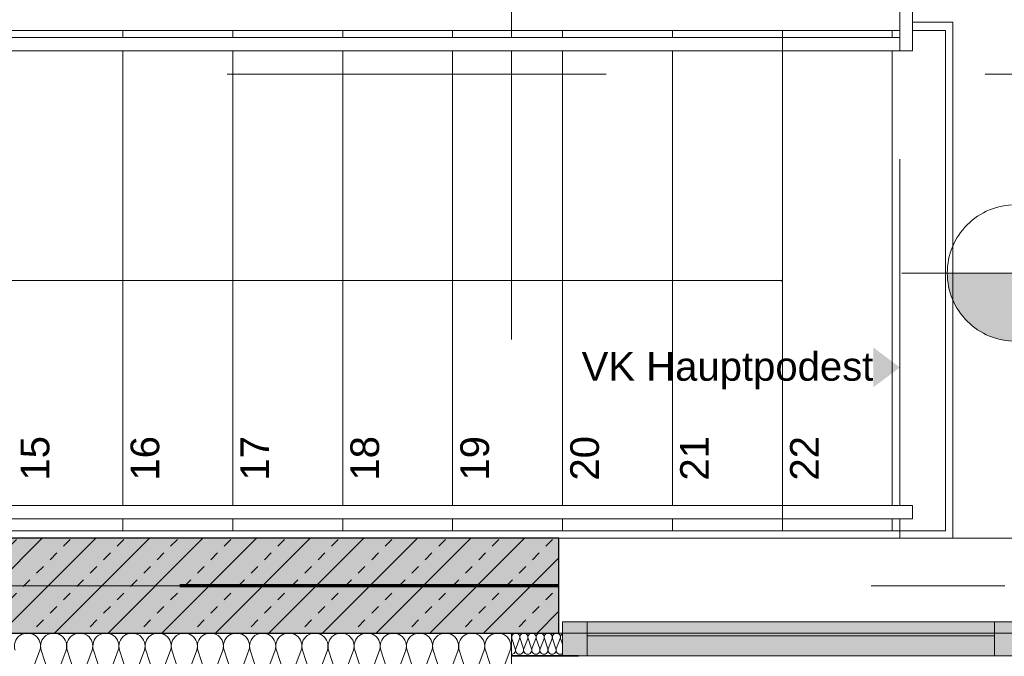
# Model space of a CAD drawing. Header units: metres. Extents: x -45 to 152, y -127 to 99.
# Tile 136 of 256: x -20.2 to -17.6, y -21.79 to -20.11. Entities that reach past the tile are written whole.
import ezdxf
from ezdxf.enums import TextEntityAlignment as Align

# ---------------------------------------------------------------- set-up
doc = ezdxf.new("R2010")
doc.units = ezdxf.units.M
doc.header["$PDMODE"] = 1
doc.header["$PDSIZE"] = -2
for name, pattern in [('Achsen 01', [5.291531, 3.175, -1.058062, 0.352704, -0.705764]), ('gestrichelt - 01', [2, 1, -1]), ('Raster 01', [2, 1, -1])]:
    doc.linetypes.add(name, pattern=pattern)
doc.layers.get('0').update_dxf_attribs({"lineweight": 25})
for name, color, linetype, lineweight, true_color in [('013_Beton und Stahlbetonarbeiten-000 Brüstung', 7, 'Continuous', 9, 0xa6a6a6), ('013_Beton und Stahlbetonarbeiten-000 Sichtbeton-331 tragende Au', 5, 'Continuous', 5, 0x0000ff), ('013_Beton und Stahlbetonarbeiten-000 Sichtbeton-334 Außenwandöf', 5, 'Continuous', 5, 0x0000ff), ('013_Beton und Stahlbetonarbeiten-350 Stahlbeton Treppe Ansicht', 7, 'Continuous', 9, 0xa6a6a6), ('014_Fassadenarbeiten-330 mineralische Dämmung', 7, 'Continuous', 9, 0x666666), ('032_Metallarbeiten-Fenster', 7, 'Continuous', 13, 0x444444), ('AV1-Achsen', 1, 'Achsen 01', 18, 0xff0000), ('AV1-Raster', 7, 'Raster 01', 9, 0xa6a6a6)]:
    doc.layers.add(name, color=color, linetype=linetype, lineweight=lineweight, true_color=true_color)
for name, color, linetype, lineweight in [('013_Beton und Stahlbetonarbeiten-330 Außenwände', 7, 'Continuous', 25), ('031_Metallbauarbeiten-340 Treppen Geländer', 7, 'Continuous', 9), ('_1.35m (3D)', 7, 'Continuous', 9), ('_GRU (2D)', 7, 'Continuous', 9), ('_OG 2 (2D)', 7, 'Continuous', 9), ('AV1-Brandschutzkonzept-Brandschutzkonzept', 7, 'Continuous', 5), ('Bemaßung-Bemaßung', 7, 'Continuous', 9), ('Keine', 7, 'Continuous', 9)]:
    doc.layers.add(name, color=color, linetype=linetype, lineweight=lineweight)
doc.layers.get('0').freeze()
doc.styles.add('Arial', font='arial.ttf')
doc.dimstyles.new('COE 50', dxfattribs={"dimtxt": 126.090495, "dimasz": 0.001414, "dimexe": 0.001, "dimexo": 0.01, "dimgap": 0.001, "dimtad": 1, "dimdec": 3, "dimtxsty": 'Arial', "dimblk": 'VW_SLASH-4', "dimblk1": 'VW_SLASH-4', "dimblk2": 'VW_SLASH-4', "dimcen": 0, "dimadec": 3, "dimazin": 0, "dimtfac": 0.8, "dimtdec": 3, "dimtix": 1, "dimtmove": 0, "dimatfit": 0, "dimldrblk": 'VW_SLASH-3', "dimfxl": 0.002, "dimfxlon": 1, "dimfrac": 2, "dimtolj": 1, "dimarcsym": 0})

# ---------------------------------------------------------------- blocks, each defined once
blk = doc.blocks.new('Group-2')
at = {"layer": 'AV1-Raster'}
for p, q in [((-18.9, -22.95), (-18.9, 1.35)), ((1.35, -20.25), (-40.5, -20.25))]:
    blk.add_line(p, q, dxfattribs=at)
blk = doc.blocks.new('1.35m (3D)')
at = {"layer": 'AV1-Raster', "color": 7}
blk.add_blockref('Group-2', (0, 0), dxfattribs=at)
blk = doc.blocks.new('Group-34')
at = {"layer": '013_Beton und Stahlbetonarbeiten-350 Stahlbeton Treppe Ansicht', "color": 7, "linetype": 'Raster 01'}
blk.add_line((-17.875, -21.475), (-17.875, -18.625), dxfattribs=at)
at = {"layer": '013_Beton und Stahlbetonarbeiten-350 Stahlbeton Treppe Ansicht', "color": 252, "linetype": 'Continuous', "true_color": 0x888888}
blk.add_line((-21.515, -20.135), (-17.755, -20.135), dxfattribs=at)
at = {"layer": '013_Beton und Stahlbetonarbeiten-350 Stahlbeton Treppe Ansicht', "linetype": 'Continuous'}
for p, q in [((-19.925, -20.135), (-19.925, -21.455)), ((-19.635, -20.135), (-19.635, -21.455)), ((-19.345, -20.135), (-19.345, -21.455)), ((-19.055, -20.135), (-19.055, -21.455)), ((-18.765, -20.135), (-18.765, -21.455)), ((-18.475, -20.135), (-18.475, -21.455)), ((-18.185, -21.455), (-18.185, -20.135)), ((-17.895, -21.455), (-17.895, -20.135)), ((-17.755, -21.455), (-17.755, -20.135)), ((-17.755, -21.455), (-21.515, -21.455))]:
    blk.add_line(p, q, dxfattribs=at)
at = {"layer": '013_Beton und Stahlbetonarbeiten-350 Stahlbeton Treppe Ansicht', "color": 7, "linetype": 'Continuous', "flags": 128}
blk.add_lwpolyline([(-17.735, -21.475), (-17.735, -20.1133), (-17.875, -20.1133), (-17.875, -19.9833), (-17.735, -19.9833), (-17.735, -18.625), (-17.875, -18.625)], dxfattribs=at)
at = {"layer": '013_Beton und Stahlbetonarbeiten-350 Stahlbeton Treppe Ansicht', "linetype": 'Continuous', "flags": 128}
blk.add_lwpolyline([(-18.185, -20.795), (-22.2172, -20.795), (-22.2172, -19.305), (-19.345, -19.305)], dxfattribs=at)
at = {"layer": '013_Beton und Stahlbetonarbeiten-350 Stahlbeton Treppe Ansicht', "color": 7, "lineweight": 13, "transparency": 33554687}
blk.add_solid([(-17.945, -20.9715), (-17.875, -21.024), (-17.945, -21.0765)], dxfattribs=at)
at = {"layer": '013_Beton und Stahlbetonarbeiten-350 Stahlbeton Treppe Ansicht', "color": 7, "transparency": 33554687, "insert": (-17.945, -20.9835), "char_height": 0.075654, "attachment_point": 3, "line_spacing_factor": 0.971931, "style": 'Arial'}
blk.add_mtext('VK Hauptpodest ', dxfattribs=at)
at = {"layer": '013_Beton und Stahlbetonarbeiten-350 Stahlbeton Treppe Ansicht', "char_height": 0.07565, "attachment_point": 3, "rotation": 90, "line_spacing_factor": 0.971931, "style": 'Arial'}
for s, insert in [('15', (-20.1947, -21.2052, -3.29)), ('16', (-19.9047, -21.2052, -3.29)), ('17', (-19.6147, -21.2052, -3.29)), ('18', (-19.3247, -21.2052, -3.29)), ('19', (-19.0347, -21.2052, -3.29)), ('20', (-18.7447, -21.2052, -3.29)), ('21', (-18.4547, -21.2052, -3.29)), ('22', (-18.1647, -21.2052, -3.29))]:
    blk.add_mtext(s, dxfattribs=dict(at, insert=insert))
at = {"color": 255, "lineweight": 5}
blk.add_wipeout([(-18.187, -20.7962), (-18.185, -20.795), (-18.187, -20.7938)], dxfattribs=at).translate(0, 0, -3.29).dxf.layer = '013_Beton und Stahlbetonarbeiten-350 Stahlbeton Treppe Ansicht'
at = {"layer": '013_Beton und Stahlbetonarbeiten-350 Stahlbeton Treppe Ansicht', "lineweight": 5, "flags": 128}
blk.add_lwpolyline([(-18.187, -20.7962), (-18.185, -20.795), (-18.187, -20.7938)], close=True, dxfattribs=at)
blk = doc.blocks.new('Group-214')
at = {"layer": '014_Fassadenarbeiten-330 mineralische Dämmung', "transparency": 33554687, "flags": 128}
for points in [[(-21.77, 18.9029, 1.372583), (-21.77, 18.9685), (-21.86, 18.9395, -1.372995)], [(-21.86, 19.0051), (-21.77, 18.9718, 1.372583), (-21.77, 19.0374), (-21.86, 19.0085, -1.372995)], [(-21.86, 19.074), (-21.77, 19.0408, 1.372583), (-21.77, 19.1063), (-21.86, 19.0774, -1.372995)], [(-21.86, 19.143), (-21.77, 19.1097, 1.372583), (-21.77, 19.1753), (-21.86, 19.1464, -1.372995)], [(-21.86, 19.2119), (-21.77, 19.1787, 1.372583), (-21.77, 19.2442), (-21.86, 19.2153, -1.372995)], [(-21.86, 19.2809), (-21.77, 19.2476, 1.372583), (-21.77, 19.3132), (-21.86, 19.2843, -1.372995)], [(-21.86, 19.3498), (-21.77, 19.3166, 1.372583), (-21.77, 19.3821), (-21.86, 19.3532, -1.372995)], [(-21.86, 19.4188), (-21.77, 19.3855, 1.372583), (-21.77, 19.4511), (-21.86, 19.4221, -1.372995)], [(-21.86, 19.4877), (-21.77, 19.4544, 1.372583), (-21.77, 19.52), (-21.86, 19.4911, -1.372995)], [(-21.86, 19.5567), (-21.77, 19.5234, 1.372583), (-21.77, 19.589), (-21.86, 19.56, -1.372995)], [(-21.86, 19.6256), (-21.77, 19.5923, 1.372583), (-21.77, 19.6579), (-21.86, 19.629, -1.372995)], [(-21.86, 19.6946), (-21.77, 19.6613, 1.372583), (-21.77, 19.7269), (-21.86, 19.6979, -1.372995)], [(-21.86, 19.7635), (-21.77, 19.7302, 1.372583), (-21.77, 19.7958), (-21.86, 19.7669, -1.372995)], [(-21.86, 19.8324), (-21.77, 19.7992, 1.372583), (-21.77, 19.8647), (-21.86, 19.8358, -1.372995)], [(-21.86, 19.9014), (-21.77, 19.8681, 1.372583), (-21.77, 19.9337), (-21.86, 19.9048, -1.372995)], [(-21.86, 19.9703), (-21.77, 19.9371, 1.372583), (-21.77, 20.0026), (-21.86, 19.9737, -1.372995)], [(-21.86, 20.0393), (-21.77, 20.006, 1.372583), (-21.77, 20.0716), (-21.86, 20.0427, -1.372995)], [(-21.86, 20.1082), (-21.77, 20.075, 1.372583), (-21.77, 20.1405), (-21.86, 20.1116, -1.372995)], [(-21.86, 20.1772), (-21.77, 20.1439, 1.372583), (-21.77, 20.2095)], [(-21.77, 19.0374, -0.324435), (-21.7316, 19.0248, -0.324435), (-21.7316, 18.9844, -0.324435), (-21.77, 18.9718), (-21.86, 19.0051, 0.324488), (-21.8985, 18.9925, 0.324488), (-21.8985, 18.9521, 0.324488), (-21.86, 18.9395), (-21.77, 18.9685, -0.324435), (-21.7316, 18.9559, -0.324435), (-21.7316, 18.9155, -0.324435), (-21.77, 18.9029), (-21.86, 18.9362, 0.54007), (-21.9048, 18.9)], [(-21.7684, 18.9, -0.131588), (-21.7505, 18.9)]]:
    blk.add_lwpolyline(points, format="xyb", dxfattribs=at)
blk = doc.blocks.new('Group-215')
at = {"layer": '014_Fassadenarbeiten-330 mineralische Dämmung', "transparency": 33554687}
blk.add_blockref('Group-214', (0, 0), dxfattribs=at)
blk = doc.blocks.new('Parametric Object-34')
at = {"layer": '014_Fassadenarbeiten-330 mineralische Dämmung', "color": 7, "transparency": 33554687}
blk.add_blockref('Group-215', (0, 0), dxfattribs=at)
at = {"layer": '014_Fassadenarbeiten-330 mineralische Dämmung', "color": 0, "flags": 1}
for tag in ['IFC_UUID', 'instanceID', 'prm0_name', 'prm0_type', 'prm0_value', 'prm1_name', 'prm1_type', 'prm1_value', 'prm2_name', 'prm2_type', 'prm2_value', 'prm3_name', 'prm3_type', 'prm3_value', 'prm4_name', 'prm4_type', 'prm4_value', 'prm5_name', 'prm5_type', 'prm5_value', 'prm6_name', 'prm6_type', 'prm6_value']:
    blk.add_attdef(tag, (-22.95, -21.9131), '', height=0.00018, dxfattribs=at)
blk = doc.blocks.new('Höhenkoten - Symbol - 1')
at = {"layer": 'Keine', "linetype": 'Continuous', "lineweight": 0}
h = blk.add_hatch(color=7, dxfattribs=at)
edge = h.paths.add_edge_path()
edge.add_line((-0.475, 0.18), (-0.475, 0))
edge.add_line((-0.475, 0), (-0.295, 0))
edge.add_arc((-0.475, 0), 0.18, 0, 90)
edge.add_line((-0.475, 0.18), (-0.475, 0.18))
h = blk.add_hatch(color=7, dxfattribs=at)
edge = h.paths.add_edge_path()
edge.add_arc((-0.475, 0), 0.18, 180, 270)
edge.add_line((-0.475, -0.18), (-0.475, 0))
edge.add_line((-0.475, 0), (-0.655, 0))
at = {"layer": 'Keine', "color": 7, "linetype": 'Continuous', "lineweight": 13}
for p, q in [((-0.475, 0.3), (-0.475, -0.3)), ((-0.775, 0), (0.775, 0))]:
    blk.add_line(p, q, dxfattribs=at)
at = {"layer": 'Keine', "color": 7, "linetype": 'Continuous', "lineweight": 13, "flags": 128}
for points in [[(-0.655, 0), (-0.475, 0), (-0.475, 0.18, 0.414214), (-0.655, 0)], [(-0.475, 0.18), (-0.475, 0), (-0.295, 0, 0.414214), (-0.475, 0.18)], [(-0.655, 0, 0.414214), (-0.475, -0.18), (-0.475, 0)], [(-0.475, 0), (-0.475, -0.18, 0.414214), (-0.295, 0)]]:
    blk.add_lwpolyline(points, format="xyb", close=True, dxfattribs=at)
at = {"layer": 'Keine', "color": 7, "transparency": 33554687, "line_spacing_factor": 0.969122, "style": 'Arial'}
for s, insert, char_height, attachment_point in [('OKFF', (0.175, 0.0046), 0.10087, 9), ('m', (0.775, 0.0046), 0.1009, 9), ('OKRB', (0.175, -0.0268), 0.10087, 3), ('m', (0.775, -0.0268), 0.1009, 3)]:
    blk.add_mtext(s, dxfattribs=dict(at, insert=insert, char_height=char_height, attachment_point=attachment_point))
at = {"layer": 'Keine', "color": 7, "transparency": 33554687, "style": 'Arial'}
blk.add_attdef('OKFF', text='', height=0.1009, dxfattribs=at).set_placement((0.625, 0), align=Align.BOTTOM_RIGHT)
blk.add_attdef('OKRB', text='', height=0.1009, dxfattribs=at).set_placement((0.625, -0.0268), align=Align.TOP_RIGHT)
blk = doc.blocks.new('VW_SLASH-4')
at = {"color": 0, "linetype": 'ByBlock', "lineweight": -2, "transparency": 16777216}
blk.add_line((0, 0), (-1, 0), dxfattribs=at)
at = {"color": 0, "linetype": 'Continuous', "lineweight": 15, "transparency": 16777216, "flags": 128}
blk.add_lwpolyline([(0.5, 0.5), (-0.5, -0.5)], dxfattribs=at)
blk = doc.blocks.new('*D743')
at = {"layer": 'Bemaßung-Bemaßung', "color": 0, "lineweight": -2}
for p, q in [((-23.075, -23.675), (-23.075, -23.825)), ((-18.775, -23.675), (-18.775, -23.825)), ((-18.8457, -23.775), (-23.0043, -23.775))]:
    blk.add_line(p, q, dxfattribs=at)
at = {"layer": 'Defpoints', "color": 0}
for p in [(-18.775, -21.475), (-23.075, -21.725), (-23.075, -23.775)]:
    blk.add_point(p, dxfattribs=at)
at = {"layer": 'Bemaßung-Bemaßung', "color": 0, "lineweight": -2, "xscale": 0.070693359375, "yscale": 0.070693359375, "zscale": 0.070693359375, "rotation": 180}
blk.add_blockref('VW_SLASH-4', (-23.075, -23.775), dxfattribs=at)
at = {"layer": 'Bemaßung-Bemaßung', "color": 0, "lineweight": -2, "xscale": 0.070693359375, "yscale": 0.070693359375, "zscale": 0.070693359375}
blk.add_blockref('VW_SLASH-4', (-18.775, -23.775), dxfattribs=at)
at = {"layer": 'Bemaßung-Bemaßung', "color": 0, "insert": (-20.925, -23.6644), "char_height": 0.10087, "attachment_point": 5, "style": 'Arial'}
blk.add_mtext('\\A1;4,30', dxfattribs=at)
blk = doc.blocks.new('VW_SLASH-3')
at = {"color": 0, "linetype": 'ByBlock', "lineweight": -2, "transparency": 16777216}
blk.add_line((0, 0), (-1, 0), dxfattribs=at)
at = {"color": 0, "linetype": 'Continuous', "lineweight": 15, "transparency": 16777216, "flags": 128}
blk.add_lwpolyline([(0.5, 0.5), (-0.5, -0.5)], dxfattribs=at)
blk = doc.blocks.new('*D744')
at = {"layer": 'Bemaßung-Bemaßung', "color": 0, "lineweight": -2}
for p, q in [((-18.775, -23.675), (-18.775, -23.825)), ((-16.325, -23.675), (-16.325, -23.825)), ((-16.3957, -23.775), (-18.7043, -23.775))]:
    blk.add_line(p, q, dxfattribs=at)
at = {"layer": 'Defpoints', "color": 0}
for p in [(-18.775, -21.475), (-16.325, -21.725), (-18.775, -23.775)]:
    blk.add_point(p, dxfattribs=at)
at = {"layer": 'Bemaßung-Bemaßung', "color": 0, "lineweight": -2, "xscale": 0.070693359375, "yscale": 0.070693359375, "zscale": 0.070693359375, "rotation": 180}
blk.add_blockref('VW_SLASH-4', (-18.775, -23.775), dxfattribs=at)
at = {"layer": 'Bemaßung-Bemaßung', "color": 0, "lineweight": -2, "xscale": 0.070693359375, "yscale": 0.070693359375, "zscale": 0.070693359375}
blk.add_blockref('VW_SLASH-4', (-16.325, -23.775), dxfattribs=at)
at = {"layer": 'Bemaßung-Bemaßung', "color": 0, "insert": (-17.55, -23.6644), "char_height": 0.10087, "attachment_point": 5, "style": 'Arial'}
blk.add_mtext('\\A1;2,45', dxfattribs=at)
blk = doc.blocks.new('COE - Fenster 05')
at = {"layer": '032_Metallarbeiten-Fenster', "linetype": 'Continuous', "lineweight": 0}
for points in [[(-0.09, 2.515), (-0.09, 2.45), (0, 2.45), (0, 2.515)], [(0, 0.15), (-0.09, 0.15), (-0.09, 2.45), (0, 2.45)], [(-0.09, 1.225), (-0.09, 1.375), (0, 1.375), (0, 1.225)], [(-0.05, 1.225), (-0.05, 1.275), (0.025, 1.275), (0.025, 1.225)], [(-0.05, 0.195), (-0.05, 1.225), (0.025, 1.225), (0.025, 0.195)], [(-0.05, 0.145), (-0.05, 0.195), (0.025, 0.195), (0.025, 0.145)], [(-0.09, 0.085), (-0.09, 0.17), (0, 0.17), (0, 0.085)]]:
    blk.add_hatch(color=7, dxfattribs=at).paths.add_polyline_path(points)
at = {"layer": '032_Metallarbeiten-Fenster', "color": 7, "lineweight": 18}
for p, q in [((-0.0375, 2.45), (-0.0375, 1.375)), ((-0.0125, 0.195), (-0.0125, 1.225))]:
    blk.add_line(p, q, dxfattribs=at)
at = {"layer": '032_Metallarbeiten-Fenster', "color": 7, "lineweight": 18, "flags": 128}
for points in [[(-0.09, 2.515), (-0.09, 2.45), (0, 2.45), (0, 2.515)], [(0, 0.15), (-0.09, 0.15), (-0.09, 2.45), (0, 2.45)], [(-0.09, 1.225), (-0.09, 1.375), (0, 1.375), (0, 1.225)], [(-0.05, 1.225), (-0.05, 1.275), (0.025, 1.275), (0.025, 1.225)], [(-0.05, 0.195), (-0.05, 1.225), (0.025, 1.225), (0.025, 0.195)], [(-0.05, 0.145), (-0.05, 0.195), (0.025, 0.195), (0.025, 0.145)], [(-0.09, 0.085), (-0.09, 0.17), (0, 0.17), (0, 0.085)]]:
    blk.add_lwpolyline(points, close=True, dxfattribs=at)
at = {"layer": '032_Metallarbeiten-Fenster', "color": 7, "linetype": 'gestrichelt - 01', "lineweight": 18, "transparency": 33554687, "flags": 128}
blk.add_lwpolyline([(0.025, 0.145), (1.105, 0.145), (1.105, 0.195, 0.414214), (0.025, 1.275)], format="xyb", dxfattribs=at)
blk = doc.blocks.new('Group-498')
at = {"layer": '032_Metallarbeiten-Fenster', "transparency": 33554687, "flags": 128}
for points in [[(15.4589, -23.284, 0.513088), (15.4692, -23.27), (15.4602, -23.242, -1.372995), (15.4806, -23.242), (15.4703, -23.27, 1.372583), (15.4907, -23.27), (15.4817, -23.242, -1.372995), (15.5021, -23.242), (15.4917, -23.27, 1.372583), (15.5121, -23.27)], [(15.4703, -23.27, 1.372583), (15.4907, -23.27), (15.4817, -23.242, -1.372995), (15.5021, -23.242), (15.4917, -23.27, 1.372583), (15.5121, -23.27), (15.5031, -23.242, -1.372995), (15.5235, -23.242), (15.5132, -23.27, 1.372583), (15.5336, -23.27), (15.5246, -23.242, -1.372995), (15.545, -23.242), (15.5346, -23.27, 1.372583), (15.555, -23.27), (15.546, -23.242, -1.372995), (15.5664, -23.242)], [(15.5132, -23.27, 0.324435), (15.5171, -23.282, 0.324435), (15.5297, -23.282, 0.324435), (15.5336, -23.27), (15.5246, -23.242, -0.324488), (15.5285, -23.23, -0.324488), (15.5411, -23.23, -0.324488), (15.545, -23.242), (15.5346, -23.27, 0.324435), (15.5385, -23.282, 0.324435), (15.5511, -23.282, 0.324435), (15.555, -23.27), (15.546, -23.242, -0.324488), (15.5499, -23.23, -0.324488), (15.5625, -23.23, -0.324488), (15.5664, -23.242), (15.5561, -23.27, 0.324435), (15.56, -23.282, 0.324435), (15.5726, -23.282, 0.324435), (15.5765, -23.27), (15.5675, -23.242, -0.324488), (15.5714, -23.23, -0.324488), (15.584, -23.23, -0.324488), (15.5879, -23.242), (15.5775, -23.27, 0.719228), (15.5939, -23.2821)], [(15.5939, -23.2574), (15.5889, -23.242, -0.356824), (15.5939, -23.2294)]]:
    blk.add_lwpolyline(points, format="xyb", dxfattribs=at)
blk = doc.blocks.new('Group-502')
at = {"layer": '032_Metallarbeiten-Fenster', "transparency": 33554687}
blk.add_blockref('Group-498', (0, 0), dxfattribs=at)
blk = doc.blocks.new('Parametric Object-65')
at = {"layer": '032_Metallarbeiten-Fenster', "color": 7, "transparency": 33554687}
blk.add_blockref('Group-502', (0, 0), dxfattribs=at)
at = {"layer": '032_Metallarbeiten-Fenster', "color": 0, "flags": 1}
for tag in ['IFC_UUID', 'instanceID', 'prm0_name', 'prm0_type', 'prm0_value', 'prm1_name', 'prm1_type', 'prm1_value', 'prm2_name', 'prm2_type', 'prm2_value', 'prm3_name', 'prm3_type', 'prm3_value', 'prm4_name', 'prm4_type', 'prm4_value', 'prm5_name', 'prm5_type', 'prm5_value', 'prm6_name', 'prm6_type', 'prm6_value']:
    blk.add_attdef(tag, (-18.9, -21.7974), '', height=0.00018, dxfattribs=at)
blk = doc.blocks.new('Group-618')
at = {"color": 255, "linetype": 'Continuous', "lineweight": 13, "transparency": 33554687}
blk.add_wipeout([(-17.895, -19.9076), (-17.895, -19.9426), (-17.875, -19.9426), (-17.875, -20.1889), (-17.8413, -20.1889), (-17.8413, -19.9076)], dxfattribs=at).dxf.layer = '031_Metallbauarbeiten-340 Treppen Geländer'
at = {"color": 255, "linetype": 'Continuous', "lineweight": 9, "transparency": 33554687}
blk.add_wipeout([(-21.375, -20.1539), (-18.185, -20.1539), (-18.185, -20.1889), (-21.375, -20.1889)], dxfattribs=at).dxf.layer = '031_Metallbauarbeiten-340 Treppen Geländer'
at = {"layer": '031_Metallbauarbeiten-340 Treppen Geländer', "color": 7, "linetype": 'Continuous', "lineweight": 13, "flags": 128}
blk.add_lwpolyline([(-17.895, -19.9076), (-17.895, -19.9426), (-17.875, -19.9426), (-17.875, -20.1889), (-17.8413, -20.1889), (-17.8413, -19.9076)], close=True, dxfattribs=at)
at = {"layer": '031_Metallbauarbeiten-340 Treppen Geländer', "color": 253, "linetype": 'Continuous', "lineweight": 9, "flags": 128}
blk.add_lwpolyline([(-21.375, -20.1539), (-18.185, -20.1539), (-18.185, -20.1889), (-21.375, -20.1889)], close=True, dxfattribs=at)
at = {"color": 255, "linetype": 'Continuous', "lineweight": 9, "transparency": 33554687}
blk.add_wipeout([(-18.185, -20.1889), (-18.185, -20.1539), (-17.875, -20.1539), (-17.875, -20.1889)], dxfattribs=at).dxf.layer = '031_Metallbauarbeiten-340 Treppen Geländer'
at = {"layer": '031_Metallbauarbeiten-340 Treppen Geländer', "color": 253, "linetype": 'Continuous', "lineweight": 9, "flags": 128}
blk.add_lwpolyline([(-18.185, -20.1889), (-18.185, -20.1539), (-17.875, -20.1539), (-17.875, -20.1889)], close=True, dxfattribs=at)
blk = doc.blocks.new('Group-619')
at = {"color": 255, "linetype": 'Continuous', "lineweight": 9}
blk.add_wipeout([(-21.375, -21.3883), (-18.185, -21.3883), (-18.185, -21.4233), (-21.375, -21.4233)], dxfattribs=at).dxf.layer = '031_Metallbauarbeiten-340 Treppen Geländer'
at = {"layer": '031_Metallbauarbeiten-340 Treppen Geländer', "color": 253, "linetype": 'Continuous', "lineweight": 9, "flags": 128}
blk.add_lwpolyline([(-21.375, -21.3883), (-18.185, -21.3883), (-18.185, -21.4233), (-21.375, -21.4233)], close=True, dxfattribs=at)
at = {"color": 255, "linetype": 'Continuous', "lineweight": 9}
blk.add_wipeout([(-18.185, -21.4233), (-18.185, -21.3883), (-17.8413, -21.3883), (-17.8413, -21.4233)], dxfattribs=at).dxf.layer = '031_Metallbauarbeiten-340 Treppen Geländer'
at = {"layer": '031_Metallbauarbeiten-340 Treppen Geländer', "color": 253, "linetype": 'Continuous', "lineweight": 9, "flags": 128}
blk.add_lwpolyline([(-18.185, -21.4233), (-18.185, -21.3883), (-17.8413, -21.3883), (-17.8413, -21.4233)], close=True, dxfattribs=at)
blk = doc.blocks.new('Group-739')
at = {"layer": 'AV1-Achsen'}
blk.add_line((-43.35, -21.6), (4.2, -21.6), dxfattribs=at)
blk = doc.blocks.new('GRU (2D)')
at = {"layer": 'AV1-Achsen', "color": 7}
blk.add_blockref('Group-739', (0, 0), dxfattribs=at)
blk = doc.blocks.new('OG 2 (2D)')
at = {"layer": '032_Metallarbeiten-Fenster', "linetype": 'Continuous', "lineweight": 0, "transparency": 33554687}
blk.add_hatch(color=181, dxfattribs=at).paths.add_polyline_path([(-18.9, -21.7843), (-18.7231, -21.7843), (-18.7231, -21.7863), (-18.9, -21.7863)])
at = {"layer": '014_Fassadenarbeiten-330 mineralische Dämmung', "flags": 128}
blk.add_lwpolyline([(-22.95, -21.905), (-18.9, -21.905), (-18.9, -21.725), (-22.95, -21.725)], close=True, dxfattribs=at)
at = {"layer": '032_Metallarbeiten-Fenster', "color": 7, "linetype": 'Continuous', "lineweight": 9, "transparency": 33554687, "flags": 128}
blk.add_lwpolyline([(-18.9, -21.7843), (-18.7231, -21.7843), (-18.7231, -21.7863), (-18.9, -21.7863)], close=True, dxfattribs=at)
at = {"layer": '013_Beton und Stahlbetonarbeiten-350 Stahlbeton Treppe Ansicht', "color": 7}
blk.add_blockref('Group-34', (0, 0), dxfattribs=at)
at = {"layer": '014_Fassadenarbeiten-330 mineralische Dämmung', "rotation": 90}
blk.add_blockref('Parametric Object-34', (0, 0), dxfattribs=at)
at = {"layer": '031_Metallbauarbeiten-340 Treppen Geländer', "color": 7}
blk.add_blockref('Group-618', (0, 0), dxfattribs=at)
at = {"layer": 'Bemaßung-Bemaßung', "color": 7, "transparency": 33554687, "rotation": 359.9999999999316}
blk.add_blockref('Höhenkoten - Symbol - 1', (-17.095, -20.775), dxfattribs=at).add_auto_attribs({'OKFF': '+7.40', 'OKRB': '+7.20'})
at = {"color": 255}
blk.add_wipeout([(-16.325, -21.725), (-18.775, -21.725), (-18.775, -21.475), (-16.325, -21.475)], dxfattribs=at).dxf.layer = '013_Beton und Stahlbetonarbeiten-000 Brüstung'
at = {"layer": '013_Beton und Stahlbetonarbeiten-330 Außenwände', "linetype": 'Continuous', "lineweight": 0, "true_color": 0xc0c0c0}
blk.add_hatch(color=9, dxfattribs=at).paths.add_polyline_path([(-18.775, -21.475), (-23.075, -21.475), (-23.075, -21.725), (-18.775, -21.725)])
at = {"layer": '013_Beton und Stahlbetonarbeiten-330 Außenwände', "linetype": 'Continuous', "lineweight": 13}
h = blk.add_hatch(dxfattribs=at)
h.set_pattern_fill('Stahlbeton-1', color=251, style=0, pattern_type=2)
h.set_pattern_definition([(45, (0, 0), (0.07071068, -0.07071068), [0.025, -0.025])])
h.paths.add_polyline_path([(-18.775, -21.475), (-23.075, -21.475), (-23.075, -21.725), (-18.775, -21.725)])
h = blk.add_hatch(dxfattribs=at)
h.set_pattern_fill('Stahlbeton', color=251, style=0, pattern_type=2)
h.set_pattern_definition([(-135, (0.03106, -0.03313), (0.07071068, -0.07071068), [])])
h.paths.add_polyline_path([(-18.775, -21.475), (-23.075, -21.475), (-23.075, -21.725), (-18.775, -21.725)])
at = {"layer": '013_Beton und Stahlbetonarbeiten-000 Brüstung', "flags": 128}
blk.add_lwpolyline([(-16.325, -21.725), (-18.775, -21.725), (-18.775, -21.475), (-16.325, -21.475)], close=True, dxfattribs=at)
at = {"layer": '013_Beton und Stahlbetonarbeiten-000 Sichtbeton-331 tragende Au', "color": 30}
blk.add_solid([(-18.825, -21.525), (-18.775, -21.475), (-22.875, -21.525), (-22.825, -21.475)], dxfattribs=at)
at = {"layer": '013_Beton und Stahlbetonarbeiten-000 Sichtbeton-334 Außenwandöf', "color": 30}
blk.add_solid([(-18.825, -21.725), (-18.775, -21.725), (-18.825, -21.525), (-18.775, -21.475)], dxfattribs=at)
at = {"layer": '013_Beton und Stahlbetonarbeiten-330 Außenwände', "flags": 128}
blk.add_lwpolyline([(-18.775, -21.475), (-23.075, -21.475), (-23.075, -21.725), (-18.775, -21.725)], close=True, dxfattribs=at)
at = {"layer": 'AV1-Brandschutzkonzept-Brandschutzkonzept', "color": 14, "linetype": 'gestrichelt - 01', "lineweight": 70, "transparency": 33554687}
blk.add_line((-18.775, -21.6), (-22.95, -21.6), dxfattribs=at)
at = {"layer": '032_Metallarbeiten-Fenster', "color": 7, "rotation": 90}
blk.add_blockref('COE - Fenster 05', (-16.25, -21.695), dxfattribs=at)
at = {"layer": '032_Metallarbeiten-Fenster'}
blk.add_blockref('Parametric Object-65', (-34.3589, 1.503), dxfattribs=at)
at = {"layer": 'Bemaßung-Bemaßung'}
for base, p1, p2, text, picture, middle in [((-23.075, -23.775), (-18.775, -21.475), (-23.075, -21.725), '4,30', '*D743', (-20.925, -23.6644)), ((-18.775, -23.775), (-16.325, -21.725), (-18.775, -21.475), '2,45', '*D744', (-17.55, -23.6644))]:
    dim = blk.add_linear_dim(base=base, p1=p1, p2=p2, text=text, dimstyle='COE 50', override={"dimtxt": 0.100872, "dimasz": 0.070693, "dimexe": 0.05, "dimgap": 0.05, "dimpost": '<>', "dimtxsty": 'Arial', "dimtmove": 2, "dimfxl": 0.1}, dxfattribs=at)
    dim.commit()
    dim.dimension.update_dxf_attribs({"geometry": picture, "text_midpoint": middle})
at = {"layer": '031_Metallbauarbeiten-340 Treppen Geländer', "color": 7}
blk.add_blockref('Group-619', (0, 0), dxfattribs=at)

msp = doc.modelspace()

# ---------------------------------------------------------------- block references
at = {"layer": '_1.35m (3D)'}
msp.add_blockref('1.35m (3D)', (0, 0), dxfattribs=at)

# ---------------------------------------------------------------- next in the draw order: block references
at = {"layer": '_OG 2 (2D)'}
msp.add_blockref('OG 2 (2D)', (0, 0), dxfattribs=at)

# ---------------------------------------------------------------- next in the draw order: block references
at = {"layer": '_GRU (2D)'}
msp.add_blockref('GRU (2D)', (0, 0), dxfattribs=at)

doc.saveas('drawing.dxf')
